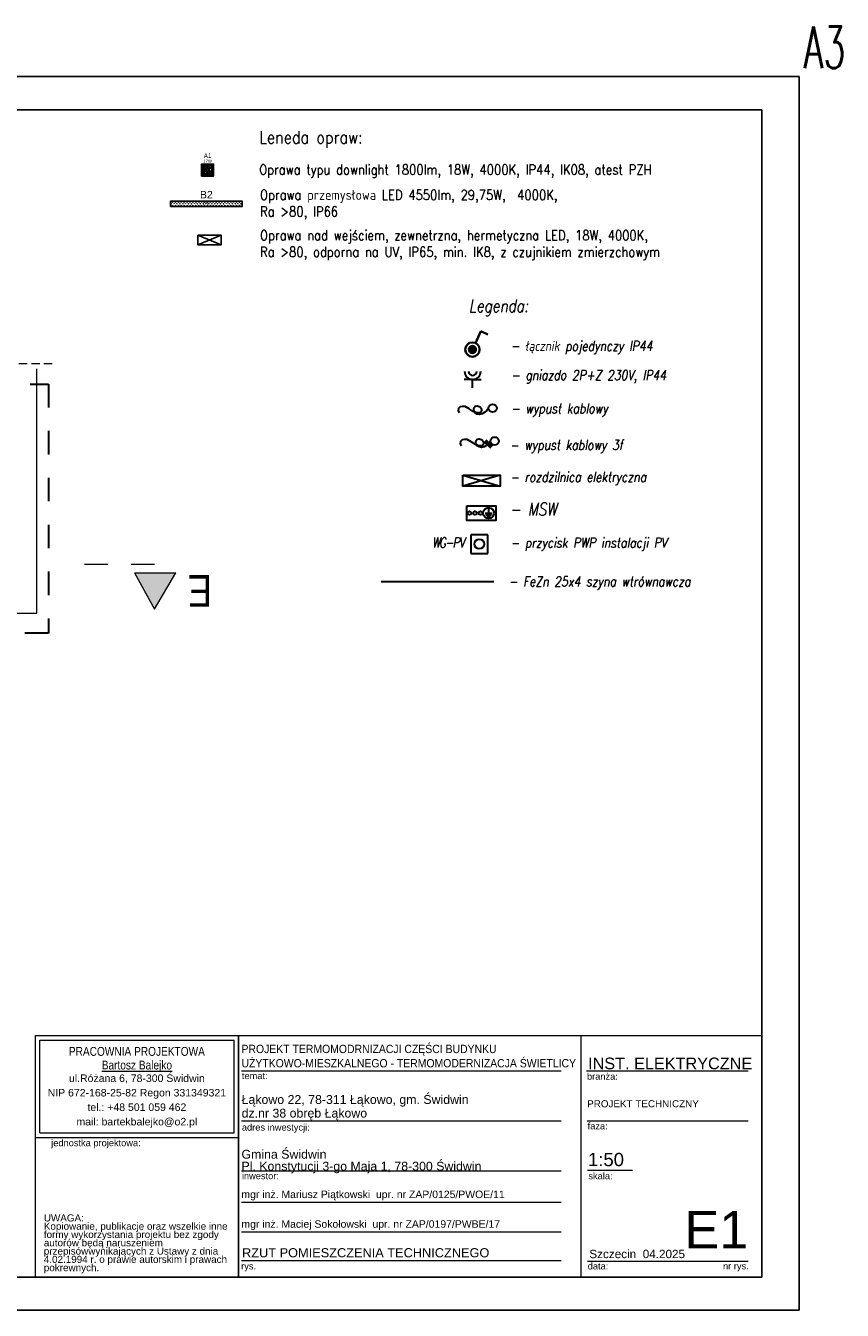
# Model space of a CAD drawing. Extents: x -631805 to -376315, y -40155 to 84873.
# Tile 196 of 256: x -515284 to -505446, y 25632 to 41095. Entities that reach past the tile are written whole.
import ezdxf
from ezdxf.enums import TextEntityAlignment as Align

# ---------------------------------------------------------------- set-up
doc = ezdxf.new("R2010")
doc.units = 0
doc.header["$MEASUREMENT"] = 0
for name, pattern in [('DASHDOTX2', [2, 1, -0.5, 0, -0.5]), ('Dashed', [564.444447, 282.222223, -282.222223]), ('Krawędzie ukryte', [150, 100, -50])]:
    doc.linetypes.add(name, pattern=pattern)
doc.layers.get('0').update_dxf_attribs({"color": 252})
for name, color, linetype in [('!OSWIETLENIE-LL', 1, 'Continuous'), ('#PODKŁAD', 252, 'Continuous'), ('$ IE Tabela', 7, 'Continuous')]:
    doc.layers.add(name, color=color, linetype=linetype)
for name, color, linetype, lineweight in [('$ IE GNIAZDA', 1, 'Continuous', 30), ('$ IE INST. WYRÓWNWCZA', 1, 'Continuous', 30), ('$ IE INSTALACJA ELEKTRYCZNA', 1, 'Continuous', 30), ('$ IE OŚWIETLENIE', 1, 'Continuous', 35), ('$ IE TABLICE ELEKTRYCZNE', 1, 'Continuous', 30), ('$ IE WYPUSTY', 1, 'Continuous', 30), ('$ IE_GNIAZDA', 1, 'Continuous', 30), ('$ IE_OPISY', 7, 'Continuous', 25), ('$ IE_WYPUSTY', 1, 'Continuous', 30), ('ARCH TABELA_Nr_Pióra__1', 252, 'Continuous', 25), ('ARCH TABELA_Nr_Pióra__21', 252, 'Continuous', 9), ('ARCH TABELA_Nr_Pióra__7', 252, 'Continuous', 13), ('INWENT OPISY_Nr_Pióra__21', 252, 'Continuous', 9), ('INWENT OPISY_Nr_Pióra__41', 252, 'Continuous', 15), ('INWENT.ŚCIANY_Nr_Pióra__1', 252, 'Continuous', 25), ('INWENT.ŚCIANY_Nr_Pióra__20', 252, 'Continuous', 60)]:
    doc.layers.add(name, color=color, linetype=linetype, lineweight=lineweight)
doc.styles.add('CP_ATTR', font='ROMANS.SHX')
doc.styles.add('GENERATED_STYLE_2', font='ARIALN.TTF')
doc.styles.add('GENERATED_STYLE_5', font='ARIALN.TTF')
doc.styles.add('GENERATED_STYLE_7', font='arial.ttf')
doc.styles.add('GENERATED_STYLE_8', font='arial.ttf')
doc.styles.add('GENERATED_STYLE_9', font='arial.ttf')
doc.styles.add('ROMANS', font='romans.shx', dxfattribs={"width": 0.85})
doc.styles.get("Standard").update_dxf_attribs({"font": 'arial.ttf', "bigfont": 'BIGFONT.SHX'})

# ---------------------------------------------------------------- blocks, each defined once
blk = doc.blocks.new('PIWNICA')
at = {"layer": 'INWENT OPISY_Nr_Pióra__21', "linetype": 'Continuous', "lineweight": 15}
blk.add_hatch(color=252, dxfattribs=at).paths.add_polyline_path([(-513730, 34072), (-513974, 34508), (-513474, 34508)], flags=0)
at = {"layer": 'INWENT OPISY_Nr_Pióra__21', "color": 252, "linetype": 'Krawędzie ukryte', "lineweight": 15}
blk.add_line((-514964, 37025), (-515586, 37025), dxfattribs=at)
at = {"layer": 'INWENT OPISY_Nr_Pióra__41', "color": 252, "linetype": 'Dashed', "lineweight": 15}
blk.add_line((-513730, 34608), (-514830, 34608), dxfattribs=at)
at = {"layer": 'INWENT OPISY_Nr_Pióra__41', "color": 252, "linetype": 'Continuous', "lineweight": 15}
for p, q in [((-513974, 34508), (-513474, 34508)), ((-513974, 34508), (-513730, 34072)), ((-513730, 34072), (-513474, 34508))]:
    blk.add_line(p, q, dxfattribs=at)
at = {"layer": 'INWENT.ŚCIANY_Nr_Pióra__1', "color": 252, "linetype": 'Continuous', "lineweight": 15}
for p, q in [((-515150, 34025), (-515150, 36965)), ((-517370, 34025), (-515150, 34025))]:
    blk.add_line(p, q, dxfattribs=at)
at = {"layer": 'INWENT.ŚCIANY_Nr_Pióra__20', "color": 252, "linetype": 'Dashed', "lineweight": 30}
for p, q in [((-520310, 36781), (-515010, 36781)), ((-515010, 36781), (-515010, 33781)), ((-515010, 33781), (-517160, 33781))]:
    blk.add_line(p, q, dxfattribs=at)
at = {"layer": 'INWENT OPISY_Nr_Pióra__21', "color": 252, "linetype": 'Continuous', "lineweight": 15, "insert": (-513185, 34101), "char_height": 380, "attachment_point": 2, "rotation": 180, "style": 'GENERATED_STYLE_5'}
blk.add_mtext('{E}', dxfattribs=at)
blk = doc.blocks.new('TYTAN2LED_1150_2')
h = blk.add_hatch()
h.set_pattern_fill('GRASS', color=256, scale=3.3)
h.set_pattern_definition([(90, (-70.3742, -22.0088), (-2.333452, 2.333452), [0.61875, -4.048155]), (45, (-70.3742, -22.0088), (-2.33345, 2.33345), [0.61875, -2.68125]), (135, (-70.3742, -22.0088), (-2.33345, -2.33345), [0.61875, -2.68125])])
h.paths.add_polyline_path([(-57.6, -4.2), (-57.6, 4.2), (57.6, 4.2), (57.6, -4.2)])
blk.add_lwpolyline([(-57.6, -4.2), (57.6, -4.2), (57.6, 4.2), (-57.6, 4.2)], close=True)
for tag, height, p in [('SYMBOL', 12, (0, 5.2)), ('MOC', 4, (-0.4, -2.7))]:
    blk.add_attdef(tag, text='', height=height).set_placement(p, align=Align.BOTTOM_CENTER)
blk = doc.blocks.new('wyłacznik p.poż.')
at = {"layer": '$ IE INSTALACJA ELEKTRYCZNA', "ltscale": 0.5}
for p, q in [((735.691, 190.623), (735.691, 190.323)), ((735.967, 190.623), (735.691, 190.623)), ((735.967, 190.323), (735.967, 190.623)), ((735.691, 190.323), (735.967, 190.323))]:
    blk.add_line(p, q, dxfattribs=at)
at = {"layer": '$ IE INSTALACJA ELEKTRYCZNA', "color": 7, "ltscale": 0.5}
blk.add_circle((735.829, 190.473), 0.0778, dxfattribs=at)
blk = doc.blocks.new('gniazdo IP44')
at = {"layer": '$ IE GNIAZDA', "lineweight": 30}
for p, q in [((66938.5, -127461.5), (66924.8, -127461.5)), ((66938.5, -127475.2), (66938.5, -127461.5)), ((66938.5, -127461.5), (66952.2, -127461.5))]:
    blk.add_line(p, q, dxfattribs=at)
for radius in [13, 6.57]:
    blk.add_arc((66938.5, -127448.6), radius, 180, 0, dxfattribs=at)
blk = doc.blocks.new('ZAPAS KABLA')
at = {"layer": '$ IE WYPUSTY', "linetype": 'ByBlock'}
blk.add_lwpolyline([(0, -0.072), (0.017, -0.086), (0.031, -0.102), (0.044, -0.124), (0.049, -0.147), (0.044, -0.166), (0.034, -0.18), (0.02, -0.188), (0.005, -0.191), (-0.009, -0.188), (-0.018, -0.179), (-0.021, -0.162), (-0.016, -0.147), (-0.008, -0.136), (0.004, -0.129), (0.018, -0.129), (0.032, -0.138), (0.036, -0.155), (0.032, -0.175), (0.023, -0.195), (0, -0.227), (-0.018, -0.26), (-0.02, -0.281), (-0.016, -0.3), (-0.004, -0.313), (0.013, -0.316), (0.031, -0.309)], dxfattribs=at)
blk.add_circle((0, -0.039), 0.0329, dxfattribs=at)
blk = doc.blocks.new('SQ160_1')
h = blk.add_hatch(color=256)
h.dxf.hatch_style = 1
h.paths.add_polyline_path([(-8.1, -8.1), (-8.1, 8.1), (8.1, 8.1), (8.1, -8.1)])
h.paths.add_polyline_path([(-6.9, -6.9), (-6.9, 6.9), (6.9, 6.9), (6.9, -6.9)], flags=16)
h = blk.add_hatch()
h.set_pattern_fill('NET', color=256, scale=28)
h.paths.add_polyline_path([(-6.9, -6.9), (-6.9, 6.9), (6.9, 6.9), (6.9, -6.9)])
h = blk.add_hatch()
h.set_pattern_fill('NET', color=256, scale=28, angle=45)
h.paths.add_polyline_path([(-6.9, -6.9), (-6.9, 6.9), (6.9, 6.9), (6.9, -6.9)])
for points in [[(-8.1, -8.1), (8.1, -8.1), (8.1, 8.1), (-8.1, 8.1)], [(-6.9, -6.9), (6.9, -6.9), (6.9, 6.9), (-6.9, 6.9)]]:
    blk.add_lwpolyline(points, close=True)
for tag, height, p in [('SYMBOL', 6, (0, 14.5)), ('MOC', 4, (0, 8.8))]:
    blk.add_attdef(tag, text='', height=height).set_placement(p, align=Align.BOTTOM_CENTER)
blk = doc.blocks.new('łacznik 1b IP44')
at = {"layer": '$ IE OŚWIETLENIE'}
h = blk.add_hatch(color=1, dxfattribs=at)
edge = h.paths.add_edge_path()
edge.add_arc((735.588, 199.366), 0.0575, 0, 360)
at = {"layer": '$ IE OŚWIETLENIE', "color": 1}
for q in [(735.636, 199.47), (735.838, 199.61)]:
    blk.add_line((735.724, 199.662), q, dxfattribs=at)
for radius in [0.115, 0.0575]:
    blk.add_circle((735.588, 199.366), radius, dxfattribs=at)
blk = doc.blocks.new('a3eee')
at = {"layer": '$ IE Tabela'}
for p, q in [((19730.8, 4176.8), (19730.8, 1206.8)), ((23930.8, 4176.8), (19730.8, 4176.8)), ((23930.8, 1206.8), (23930.8, 4176.8)), ((19890.8, 4096.8), (19890.8, 1286.8)), ((23840.8, 4096.8), (19890.8, 4096.8)), ((23840.8, 1286.8), (23840.8, 4096.8)), ((19890.8, 1286.8), (23840.8, 1286.8)), ((19730.8, 1206.8), (23930.8, 1206.8))]:
    blk.add_line(p, q, dxfattribs=at)
at = {"layer": '$ IE Tabela', "style": 'ROMANS', "width": 0.6168}
blk.add_text('A3', height=100, dxfattribs=at).set_placement((23941.8, 4197.5))

msp = doc.modelspace()

# ---------------------------------------------------------------- linework, layer by layer
at = {"layer": '$ IE INST. WYRÓWNWCZA', "color": 3, "ltscale": 30}
msp.add_lwpolyline([(-509643, 34400), (-511001, 34400)], dxfattribs=at)
at = {"layer": '$ IE INST. WYRÓWNWCZA', "color": 2, "linetype": 'DASHDOTX2', "ltscale": 500}
msp.add_lwpolyline([(-509643, 34400), (-511001, 34400)], dxfattribs=at)
at = {"layer": '$ IE INSTALACJA ELEKTRYCZNA', "color": 7}
for p, q in [((-509707, 35283), (-509707, 35228)), ((-509750, 35228), (-509663, 35228)), ((-509740, 35206), (-509674, 35206)), ((-509729, 35184), (-509685, 35184))]:
    msp.add_line(p, q, dxfattribs=at)
at = {"layer": '$ IE INSTALACJA ELEKTRYCZNA'}
msp.add_lwpolyline([(-509970, 35316), (-509619, 35316), (-509619, 35140), (-509970, 35140)], close=True, dxfattribs=at)
msp.add_circle((-509707, 35228), 65.8, dxfattribs=at)
at = {"layer": '$ IE INSTALACJA ELEKTRYCZNA', "color": 7}
for centre in [(-509937, 35228), (-509871, 35228), (-509805, 35228)]:
    msp.add_circle(centre, 21.9, dxfattribs=at)
at = {"layer": '$ IE TABLICE ELEKTRYCZNE'}
msp.add_lwpolyline([(-510016, 35686), (-509566, 35686), (-509566, 35551), (-510016, 35551)], close=True, dxfattribs=at)
for points in [[(-510016, 35686), (-509566, 35551)], [(-509566, 35686), (-510016, 35551)]]:
    msp.add_lwpolyline(points, dxfattribs=at)
at = {"layer": '$ IE_WYPUSTY', "color": 7}
for points in [[(-509761, 36087), (-509685, 36012)], [(-509752, 36098), (-509676, 36023)], [(-509739, 36109), (-509664, 36033)]]:
    msp.add_lwpolyline(points, dxfattribs=at)
at = {"layer": 'ARCH TABELA_Nr_Pióra__21', "color": 0, "linetype": 'Continuous'}
for p, q in [((-512720, 28938), (-512720, 26032)), ((-512720, 27714), (-512720, 28938)), ((-508598, 28938), (-508598, 26032)), ((-506417, 28938), (-506417, 26032)), ((-512773, 27768), (-512773, 28885)), ((-512720, 26032), (-512720, 28738)), ((-512684, 28513), (-508834, 28513)), ((-508528, 28513), (-506579, 28513)), ((-512684, 27913), (-508834, 27913)), ((-508520, 27913), (-506579, 27913)), ((-512684, 27313), (-508834, 27313)), ((-508514, 27321), (-507974, 27321)), ((-512684, 26933), (-508834, 26933)), ((-512684, 26576), (-508834, 26576)), ((-512684, 26232), (-508834, 26232)), ((-508514, 26223), (-507373, 26223)), ((-507373, 26223), (-506579, 26223)), ((-506417, 26032), (-512720, 26032))]:
    msp.add_line(p, q, dxfattribs=at)

# ---------------------------------------------------------------- block references
at = {"layer": '#PODKŁAD'}
msp.add_blockref('PIWNICA', (0, 0), dxfattribs=at)
at = {"layer": '$ IE INSTALACJA ELEKTRYCZNA', "color": 7, "xscale": 749.9999999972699, "yscale": 749.9999999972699, "zscale": 749.9999999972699}
msp.add_blockref('wyłacznik p.poż.', (-1061691, -107999), dxfattribs=at)
at = {"layer": '$ IE OŚWIETLENIE', "color": 7, "xscale": 750, "yscale": 750, "zscale": 750}
msp.add_blockref('łacznik 1b IP44', (-1061593, -112328), dxfattribs=at)
at = {"layer": '$ IE_GNIAZDA', "color": 7, "lineweight": 30, "xscale": 7.5, "yscale": 7.5, "zscale": 7.5}
msp.add_blockref('gniazdo IP44', (-1011938, 992799), dxfattribs=at)
at = {"layer": '$ IE_WYPUSTY', "xscale": 1499.999999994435, "yscale": 1499.999999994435, "zscale": 1499.999999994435, "rotation": 271.464175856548}
for p in [(-509600, 36493), (-509575, 36096)]:
    msp.add_blockref('ZAPAS KABLA', p, dxfattribs=at)

# ---------------------------------------------------------------- texts
at = {"layer": '$ IE INSTALACJA ELEKTRYCZNA', "color": 7, "style": 'CP_ATTR', "flags": 9}
for tag, p in [('NAME', (-509815, 35224)), ('NUMBER', (-509815, 35224)), ('PRODUCT-TYPE', (-509815, 35224)), ('ORDER-NO', (-509815, 35224)), ('CHARACTER', (-509815, 35224)), ('GROUP', (-509814, 35224)), ('PRODUCER', (-509814, 35224)), ('ARTICLE', (-509814, 35224)), ('POWER', (-509814, 35224)), ('VOLTAGE', (-509814, 35224)), ('WEIGHT', (-509814, 35224)), ('OTHER', (-509814, 35224))]:
    msp.add_attdef(tag, text='', height=0.011, dxfattribs=at).set_placement(p, align=Align.MIDDLE_LEFT)
at = {"layer": '$ IE_OPISY', "color": 7, "style": 'ROMANS', "oblique": 10, "width": 0.8}
for s, height, p in [('Legenda:', 150, (-509944, 37648)), ('- łącznik pojedynczy IP44', 120, (-509440, 37180)), ('- gniazdo 2P+Z 230V, IP44', 120, (-509436, 36829)), ('- wypust kablowy', 120, (-509436, 36428)), ('- wypust kablowy 3f', 120, (-509450, 35988)), ('- rozdzilnica elektryczna', 120, (-509446, 35603)), ('- MSW', 150, (-509451, 35200)), ('- przycisk PWP instalacji PV', 120, (-509442, 34812)), ('- FeZn 25x4 szyna wtrównawcza', 120, (-509464, 34346))]:
    msp.add_text(s, height=height, dxfattribs=at).set_placement(p)
at = {"layer": '$ IE_OPISY', "color": 7, "width": 8452.5, "attachment_point": 5, "style": 'ROMANS'}
for s, insert, char_height in [('\\pxql;Leneda opraw:', (-508244, 39726), 150), ('\\pxql;Oprawa nad wejściem, zewnetrzna, hermetyczna LED, 18W, 4000K,\\PRa >80, odporna na UV, IP65, min. IK8, z czujnikiem zmierzchowym', (-508234, 38452), 120)]:
    msp.add_mtext(s, dxfattribs=dict(at, insert=insert, char_height=char_height))
at = {"layer": '$ IE_OPISY', "color": 7, "lineweight": 30, "insert": (-510389, 34933), "char_height": 120, "attachment_point": 1, "rotation": 0.07, "line_spacing_factor": 0.75, "style": 'ROMANS'}
msp.add_mtext_dynamic_manual_height_columns('{\\Q10;\\W0.8;\\T0.85;WG-PV}', width=2.28, gutter_width=1, heights=[0], dxfattribs=at)
at = {"layer": 'ARCH TABELA_Nr_Pióra__1', "color": 0, "linetype": 'Continuous', "insert": (-512684, 28555), "char_height": 100, "attachment_point": 7, "line_spacing_factor": 1.031617, "style": 'GENERATED_STYLE_7'}
msp.add_mtext('\\pxt112.717;\\W0.9;PROJEKT TERMOMODRNIZACJI CZĘŚCI BUDYNKU\\PUŻYTKOWO-MIESZKALNEGO - TERMOMODERNIZACJA ŚWIETLICY', dxfattribs=at)
at = {"layer": 'ARCH TABELA_Nr_Pióra__1', "color": 0, "linetype": 'Continuous', "insert": (-512677, 26380), "char_height": 110, "attachment_point": 1, "style": 'GENERATED_STYLE_9'}
msp.add_mtext('RZUT POMIESZCZENIA TECHNICZNEGO', dxfattribs=at)
at = {"layer": 'ARCH TABELA_Nr_Pióra__21', "color": 0, "linetype": 'Continuous', "insert": (-512684, 27282), "char_height": 106.38, "attachment_point": 7, "line_spacing_factor": 0.807442, "style": 'GENERATED_STYLE_7'}
msp.add_mtext('{Gmina Świdwin\\PPl. Konstytucji 3-go Maja 1, 78-300 Świdwin}', dxfattribs=at)
at = {"layer": 'ARCH TABELA_Nr_Pióra__7', "color": 0, "linetype": 'Continuous'}
for s, insert, char_height, attachment_point, style in [('INST. ELEKTRYCZNE', (-508509, 28674), 140, 1, 'GENERATED_STYLE_7'), ('{temat:}', (-512679, 28495), 79.8, 1, 'GENERATED_STYLE_8'), ('{branża:}', (-508522, 28488), 79.8, 1, 'GENERATED_STYLE_8'), ('{adres inwestycji:}', (-512679, 27875), 79.79, 1, 'GENERATED_STYLE_8'), ('{faza:}', (-508514, 27890), 79.8, 1, 'GENERATED_STYLE_8'), ('1:50', (-508510, 27527), 159.6, 1, 'GENERATED_STYLE_8'), ('{inwestor:}', (-512679, 27290), 79.79, 1, 'GENERATED_STYLE_8'), ('{skala:}', (-508505, 27289), 79.8, 1, 'GENERATED_STYLE_8'), ('mgr inż. Mariusz Piątkowski  upr. nr ZAP/0125/PWOE/11', (-512685, 27073), 90, 1, 'GENERATED_STYLE_7'), ('E1', (-506579, 26828), 450, 3, 'GENERATED_STYLE_7'), ('mgr inż. Maciej Sokołowski  upr. nr ZAP/0197/PWBE/17', (-512685, 26716), 90, 1, 'GENERATED_STYLE_7'), ('Szczecin  04.2025', (-508494, 26361), 101.06, 1, 'GENERATED_STYLE_8'), ('{rys.}', (-512688, 26204), 79.8, 1, 'GENERATED_STYLE_8'), ('{data:}', (-508513, 26204), 79.8, 1, 'GENERATED_STYLE_8'), ('{nr rys.}', (-506883, 26205), 79.8, 1, 'GENERATED_STYLE_8')]:
    msp.add_mtext(s, dxfattribs=dict(at, insert=insert, char_height=char_height, attachment_point=attachment_point, style=style))
at = {"layer": 'ARCH TABELA_Nr_Pióra__7', "linetype": 'Continuous', "insert": (-512682, 27920), "char_height": 106.38, "width": 3531.91, "attachment_point": 7, "line_spacing_factor": 0.92536, "style": 'GENERATED_STYLE_7'}
msp.add_mtext('\\C0;Łąkowo 22, 78-311 Łąkowo, gm. Świdwin\\Pdz.nr 38 obręb Łąkowo', dxfattribs=at)
at = {"layer": 'ARCH TABELA_Nr_Pióra__7', "color": 0, "linetype": 'Continuous', "insert": (-508520, 28161), "char_height": 85, "attachment_point": 1, "line_spacing_factor": 0.923713, "style": 'GENERATED_STYLE_7'}
msp.add_mtext('PROJEKT TECHNICZNY', dxfattribs=at)

# ---------------------------------------------------------------- next in the draw order: linework, layer by layer
at = {"layer": '!OSWIETLENIE-LL'}
msp.add_lwpolyline([(-513211, 38572), (-512928, 38572), (-512928, 38459), (-513211, 38459)], close=True, dxfattribs=at)
for points in [[(-512928, 38459), (-513211, 38572)], [(-513211, 38459), (-512928, 38572)]]:
    msp.add_lwpolyline(points, dxfattribs=at)
at = {"layer": 'ARCH TABELA_Nr_Pióra__21', "color": 0, "linetype": 'Continuous'}
for p, q in [((-515167, 26032), (-515167, 28938)), ((-515167, 28938), (-512720, 28938)), ((-515167, 27714), (-515167, 28938)), ((-515167, 28938), (-506417, 28938)), ((-515114, 27768), (-515114, 28885)), ((-515114, 28885), (-512773, 28885)), ((-515167, 27714), (-512720, 27714)), ((-515114, 27768), (-512773, 27768)), ((-515167, 26032), (-512720, 26032))]:
    msp.add_line(p, q, dxfattribs=at)

# ---------------------------------------------------------------- next in the draw order: texts
at = {"layer": 'ARCH TABELA_Nr_Pióra__7', "color": 0, "linetype": 'Continuous', "insert": (-513944, 28802), "char_height": 106.38, "attachment_point": 2, "line_spacing_factor": 0.926719, "style": 'GENERATED_STYLE_2'}
msp.add_mtext('{PRACOWNIA PROJEKTOWA\\P\\LBartosz Balejko}', dxfattribs=at)
at = {"layer": 'ARCH TABELA_Nr_Pióra__7', "color": 0, "linetype": 'Continuous', "style": 'GENERATED_STYLE_8'}
for s, insert, char_height, width, attachment_point, line_spacing_factor in [('{ul.Różana 6, 78-300 Świdwin\\PNIP 672-168-25-82 Regon 331349321\\Ptel.: +48 501 059 462\\Pmail: bartekbalejko@o2.pl}', (-513944, 28471), 90.43, 2340.43, 2, 1.156383), ('{UWAGA:\\PKopiowanie, publikacje oraz wszelkie inne formy wykorzystania projektu bez zgody autorów będą naruszeniem przepisówwynikających z Ustawy z dnia 4.02.1994 r. o prawie autorskim i prawach pokrewnych.}', (-515065, 26787), 85.106, 2241.7, 1, 0.703415)]:
    msp.add_mtext(s, dxfattribs=dict(at, insert=insert, char_height=char_height, width=width, attachment_point=attachment_point, line_spacing_factor=line_spacing_factor))
at = {"layer": 'ARCH TABELA_Nr_Pióra__7', "color": 0, "linetype": 'Continuous', "insert": (-514976, 27687), "char_height": 79.79, "attachment_point": 1, "style": 'GENERATED_STYLE_8'}
msp.add_mtext('{jednostka projektowa:}', dxfattribs=at)

# ---------------------------------------------------------------- next in the draw order: wipeouts: each hides what was drawn before it
at = {"color": 3, "lineweight": 50}
msp.add_wipeout([(-528673, 39459), (-507673, 39459), (-507973, 39154), (-527858, 39154)], dxfattribs=at)

# ---------------------------------------------------------------- next in the draw order: block references
at = {"layer": '!OSWIETLENIE-LL'}
for name, p, xscale, yscale, zscale, values in [('SQ160_1', (-513092, 39357), 9.000000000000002, 9.000000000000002, 9.000000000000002, {'SYMBOL': 'A1', 'MOC': '17W'}), ('TYTAN2LED_1150_2', (-513107, 38950), 7.5, 7.5, 7.5, {'SYMBOL': 'B2', 'MOC': '47W'})]:
    msp.add_blockref(name, p, dxfattribs=dict(at, xscale=xscale, yscale=yscale, zscale=zscale)).add_auto_attribs(values)
at = {"layer": '$ IE Tabela', "transparency": 33554687, "xscale": 5, "yscale": 5, "zscale": 5}
msp.add_blockref('a3eee', (-625621, 19598), dxfattribs=at)

# ---------------------------------------------------------------- next in the draw order: texts
at = {"layer": '$ IE_OPISY', "color": 7, "char_height": 120, "width": 8452.5, "attachment_point": 5, "style": 'ROMANS'}
for s, insert in [('\\pxql;Oprawa typu downlight 1800lm, 18W, 4000K, IP44, IK08, atest PZH', (-508244, 39342)), ('\\pxql;Oprawa przemysłowa LED 4550lm, 29,75W,  4000K,\\PRa >80, IP66', (-508234, 38940))]:
    msp.add_mtext(s, dxfattribs=dict(at, insert=insert))

doc.saveas('drawing.dxf')
